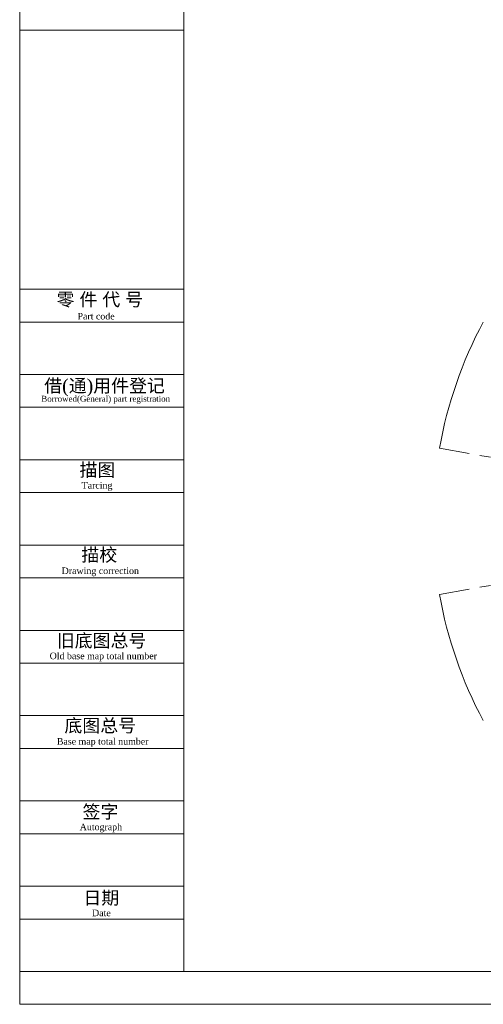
# Model space of a CAD drawing. Header units: millimetres. Extents: x 739 to 2567, y 424 to 1289.
# Tile 1 of 58: x 1761 to 1897, y 719 to 1007. Entities that reach past the tile are written whole.
import ezdxf
from ezdxf.enums import TextEntityAlignment as Align

# ---------------------------------------------------------------- set-up
doc = ezdxf.new("R2010")
doc.units = ezdxf.units.MM
doc.header["$PDSIZE"] = -1
doc.linetypes.add('CENTER2', pattern=[28.575, 19.05, -3.175, 3.175, -3.175])
doc.layers.add('10', color=7, linetype='Continuous')
doc.layers.add('6文字层', color=3, linetype='Continuous')
doc.layers.add('5', color=7, linetype='Continuous', lineweight=35)
doc.styles.get("Standard").update_dxf_attribs({"font": 'times.ttf'})
doc.dimstyles.new('ISO-25', dxfattribs={"dimtxt": 3.5, "dimasz": 2.5, "dimexe": 1.25, "dimexo": 0.625, "dimtad": 1, "dimdec": 0, "dimlfac": 10, "dimtxsty": 'Standard', "dimcen": 2.5, "dimadec": 0, "dimazin": 0, "dimtfac": 1, "dimtmove": 0, "dimatfit": 3, "dimfxl": 1, "dimarcsym": 0})

# ---------------------------------------------------------------- blocks, each defined once
blk = doc.blocks.new('*D116')
at = {"color": 0, "lineweight": -2}
for start, end in [(92.4536, 166.1987), (3.8013, 73.2214)]:
    blk.add_arc((2005, 860.51), 36.18, start, end, dxfattribs=at)
at = {"color": 0}
for points in [[(1969.47, 869.22), (1970.25, 869.06), (1969.37, 866.79)], [(2040.7, 862.9), (2041.5, 862.92), (2041.18, 860.51)]]:
    blk.add_solid(points, dxfattribs=at)
at = {"layer": 'Defpoints', "color": 0}
for p in [(1990.67, 893.73), (1883.78, 881.88), (1980.78, 860.51), (2005, 860.51), (2089.12, 860.51)]:
    blk.add_point(p, dxfattribs=at)
at = {"color": 0, "lineweight": 5, "insert": (2004.97, 898.2), "char_height": 3.5, "attachment_point": 1}
blk.add_mtext('170%%d', dxfattribs=at)
blk = doc.blocks.new('*D119')
at = {"color": 0, "lineweight": -2}
for start, end in [(286.8481, 356.1846), (193.8154, 267.5424)]:
    blk.add_arc((2005, 860.51), 36.05, start, end, dxfattribs=at)
at = {"color": 0}
for points in [[(2041.37, 858.1), (2040.57, 858.12), (2041.05, 860.51)], [(1970.39, 851.98), (1969.6, 851.82), (1969.5, 854.25)]]:
    blk.add_solid(points, dxfattribs=at)
at = {"layer": 'Defpoints', "color": 0}
for p in [(1980.78, 860.51), (2005, 860.51), (2089.12, 860.51), (1883.78, 839.14), (1990.72, 827.41)]:
    blk.add_point(p, dxfattribs=at)
at = {"color": 0, "lineweight": 5, "insert": (2004.98, 826.52), "char_height": 3.5, "attachment_point": 1}
blk.add_mtext('170%%d', dxfattribs=at)

msp = doc.modelspace()

# ---------------------------------------------------------------- linework, layer by layer
at = {"layer": '5', "lineweight": 5}
for p, q in [((1760.948206, 1289.405692), (1760.948206, 719.167492)), ((1808.948054, 1279.805723), (1808.948054, 728.767462)), ((1808.948054, 928.446832), (1760.948206, 928.446832)), ((1808.948054, 918.846862), (1760.948206, 918.846862)), ((1808.948054, 903.48691), (1760.948206, 903.48691)), ((1808.948054, 893.886941), (1760.948206, 893.886941)), ((1808.948054, 878.526989), (1760.948206, 878.526989)), ((1808.948054, 868.92702), (1760.948206, 868.92702)), ((1808.948054, 853.567068), (1760.948206, 853.567068)), ((1808.948054, 843.967098), (1760.948206, 843.967098)), ((1808.948054, 828.607147), (1760.948206, 828.607147)), ((1808.948054, 819.007177), (1760.948206, 819.007177)), ((1808.948054, 803.647226), (1760.948206, 803.647226)), ((1808.948054, 794.047256), (1760.948206, 794.047256)), ((1808.948054, 778.687304), (1760.948206, 778.687304)), ((1808.948054, 769.087335), (1760.948206, 769.087335)), ((1808.948054, 753.727383), (1760.948206, 753.727383)), ((1808.948054, 744.127413), (1760.948206, 744.127413)), ((2557.745691, 728.767462), (1760.948206, 728.767462)), ((1760.948206, 719.167492), (2567.34566, 719.167492))]:
    msp.add_line(p, q, dxfattribs=at)
at = {"layer": '5', "color": 7, "lineweight": 5}
msp.add_line((1760.948206, 1004.286592), (1808.948054, 1004.286592), dxfattribs=at)
at = {"layer": '5', "color": 1, "linetype": 'CENTER2', "lineweight": 5}
for q in [(1883.780345, 881.883891), (1883.780345, 839.13563)]:
    msp.add_line((2004.999062, 860.50976), q, dxfattribs=at)
at = {"layer": '5', "lineweight": 5}
for start, end in [(151.71398815, 170), (190, 208.28601185)]:
    msp.add_arc((2004.999062, 860.50976), 123.088711, start, end, dxfattribs=at)

# ---------------------------------------------------------------- texts
at = {"layer": '10', "color": 7, "lineweight": 5, "char_height": 3.8399879, "attachment_point": 2}
for s, insert in [('零 件 代 号', (1784.396165, 927.360475)), ('借(通)用件登记', (1785.77237, 902.136064)), ('描图', (1783.684646, 877.488369)), ('描校', (1784.245296, 852.63772)), ('旧底图总号', (1784.906401, 827.528741)), ('底图总号', (1784.521828, 802.670699)), ('签字', (1784.573693, 777.443038)), ('日期', (1784.812983, 752.26622))]:
    msp.add_mtext(s, dxfattribs=dict(at, insert=insert))
at = {"layer": '6文字层', "color": 0, "lineweight": 5}
for s, height, p in [('Part code', 1.9199939, (1783.288377, 921.514415)), ('Borrowed(General) part registration', 1.72799455, (1786.112611, 897.245544)), ('Tarcing', 1.9199939, (1783.578875, 872.011573)), ('Drawing correction', 1.91999394, (1784.532848, 847.004816)), (' Old base map total number', 1.91999394, (1785.053488, 822.087051)), ('Base map total number', 1.91999394, (1785.223117, 797.081393)), ('Autograph', 1.9199939, (1784.712299, 772.048913)), ('Date', 1.9199939, (1784.858283, 746.866991))]:
    msp.add_text(s, height=height, dxfattribs=at).set_placement(p, align=Align.TOP_CENTER)

# ---------------------------------------------------------------- dimensions: what is measured, and where the dimension line sits
at = {"color": 3, "lineweight": 5}
for base, line1, line2, picture, middle in [((1990.668324, 893.732145), ((1980.781653, 860.50976), (2089.120255, 860.50976)), ((2004.999062, 860.50976), (1883.780345, 881.883891)), '*D116', (2009.446903, 896.416773)), ((1990.721344, 827.410289), ((2004.999062, 860.50976), (1883.780345, 839.13563)), ((1980.781653, 860.50976), (2089.120255, 860.50976)), '*D119', (2009.450123, 824.738036))]:
    dim = msp.add_angular_dim_2l(base=base, line1=line1, line2=line2, dimstyle='ISO-25', override={"dimasz": 2.4, "dimexe": 1, "dimexo": 0, "dimgap": 1.524, "dimtih": 1, "dimtoh": 1, "dimlfac": 2.5, "dimzin": 0, "dimpost": '<>', "dimtdec": 3, "dimtvp": 0.1, "dimtzin": 0}, dxfattribs=at)
    dim.commit()
    dim.dimension.update_dxf_attribs({"geometry": picture, "text_midpoint": middle, "dimtype": 162})

doc.saveas('drawing.dxf')
